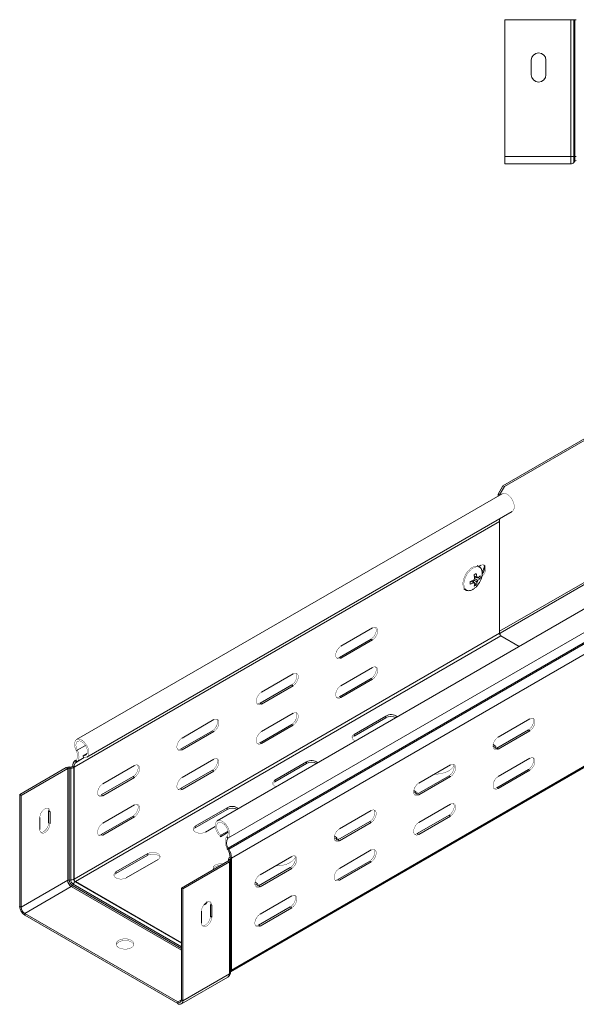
# Model space of a CAD drawing. Header units: millimetres. Extents: x 335 to 1721, y -946 to 550.
# Tile 1 of 12: x 335 to 583, y -701 to -263. Entities that reach past the tile are written whole.
import ezdxf

# ---------------------------------------------------------------- set-up
doc = ezdxf.new("R2010")
doc.units = ezdxf.units.MM
doc.linetypes.add('K5LT32768', pattern=[0])
doc.linetypes.add('K5LT32769', pattern=[0])

msp = doc.modelspace()

# ---------------------------------------------------------------- linework, layer by layer
at = {"color": 7, "linetype": 'K5LT32768', "lineweight": 15}
for p, q in [((580.71, -263.16), (551.38, -263.16)), ((551.38, -324.1), (551.38, -263.16)), ((582.04, -263.16), (580.71, -263.16)), ((580.71, -324.1), (580.71, -263.16)), ((582.04, -324.1), (582.04, -263.16)), ((582.51, -263.16), (582.04, -263.16)), ((582.51, -324.1), (582.51, -263.16)), ((583.18, -263.16), (582.51, -263.16)), ((563.13, -287.68), (563.13, -281.18)), ((569.63, -281.18), (569.63, -287.68)), ((580.71, -324.1), (551.38, -324.1)), ((551.38, -327.3), (551.38, -324.1)), ((582.04, -324.1), (580.71, -324.1)), ((580.71, -327.3), (580.71, -324.1)), ((582.04, -326.72), (582.04, -324.1)), ((582.51, -324.1), (582.04, -324.1)), ((582.51, -326.2), (582.51, -324.1)), ((583.18, -324.1), (582.51, -324.1)), ((580.71, -327.3), (551.38, -327.3)), ((582.51, -326.2), (582.04, -326.72)), ((550.48, -470.61), (607.39, -437.76)), ((551.12, -470.98), (608.02, -438.13)), ((548.36, -474.28), (550.48, -470.61)), ((551.12, -470.98), (549, -474.65)), ((550.48, -470.61), (551.12, -470.98)), ((550.07, -474.13), (360.57, -583.53)), ((549, -474.65), (548.36, -474.28)), ((548.36, -475.12), (548.36, -474.28)), ((549, -474.75), (549, -474.65)), ((365.12, -591.41), (554.62, -482.01)), ((359.46, -595.9), (548.97, -486.5)), ((548.97, -486.5), (548.97, -536.26)), ((608.02, -501.25), (548.97, -535.34)), ((539.87, -506.57), (539.07, -506.11)), ((540.66, -506), (539.78, -506.51)), ((605.08, -503.95), (549.26, -536.17)), ((612.76, -510.32), (423.25, -619.72)), ((540.3, -511.8), (537.83, -511.32)), ((539.34, -511.52), (539.17, -511.43)), ((533.07, -516.5), (533.87, -516.96)), ((533.87, -516.96), (533.94, -517)), ((538.62, -514.71), (536.96, -512.81)), ((428, -627.46), (617.51, -518.06)), ((428.13, -631.87), (617.63, -522.47)), ((428.37, -632.3), (617.88, -522.91)), ((492.4, -533.86), (478.26, -542.03)), ((359.46, -645.66), (548.97, -536.26)), ((360.1, -646.76), (549.61, -537.36)), ((477.62, -546.97), (491.76, -538.8)), ((491.76, -538.8), (492.4, -539.17)), ((549.26, -536.17), (549.26, -537.05)), ((549.61, -537.36), (557.76, -542.07)), ((478.26, -547.34), (492.4, -539.17)), ((477.62, -546.97), (478.26, -547.34)), ((492.4, -551.42), (478.26, -559.58)), ((457.04, -554.27), (442.9, -562.44)), ((477.62, -564.52), (491.76, -556.36)), ((491.76, -556.36), (492.4, -556.73)), ((442.27, -567.38), (456.41, -559.21)), ((442.9, -567.75), (457.04, -559.58)), ((456.41, -559.21), (457.04, -559.58)), ((478.26, -564.89), (492.4, -556.73)), ((477.62, -564.52), (478.26, -564.89)), ((442.27, -567.38), (442.9, -567.75)), ((457.04, -571.83), (442.9, -579.99)), ((498.3, -573.06), (484.16, -581.23)), ((498.3, -573.8), (484.16, -581.96)), ((498.3, -573.8), (498.3, -573.06)), ((421.69, -574.68), (407.55, -582.85)), ((442.27, -584.93), (456.41, -576.77)), ((442.9, -585.3), (457.04, -577.14)), ((456.41, -576.77), (457.04, -577.14)), ((548.33, -582.48), (562.47, -574.32)), ((406.91, -587.79), (421.05, -579.62)), ((407.55, -588.16), (421.69, -579.99)), ((421.05, -579.62), (421.69, -579.99)), ((484.16, -581.96), (484.16, -581.23)), ((561.84, -579.26), (547.7, -587.42)), ((562.47, -579.62), (548.33, -587.79)), ((562.47, -579.62), (561.84, -579.26)), ((442.27, -584.93), (442.9, -585.3)), ((547.09, -587.06), (546.03, -586.45)), ((547.09, -586.33), (546.11, -585.76)), ((547.09, -587.06), (547.09, -586.33)), ((547.62, -587.46), (547.09, -587.06)), ((360.36, -588.41), (360.85, -588.23)), ((363.51, -590.74), (365.33, -589.68)), ((363.67, -591.54), (363.51, -590.74)), ((406.91, -587.79), (407.55, -588.16)), ((548.33, -587.79), (547.7, -587.42)), ((357.26, -596.27), (357.31, -595.75)), ((358.01, -595.77), (357.31, -595.75)), ((357.96, -596.29), (358.01, -595.77)), ((358.83, -595.53), (358.68, -595.62)), ((359.32, -595.98), (358.68, -595.62)), ((359.46, -595.9), (358.83, -595.53)), ((359.46, -595.9), (359.32, -595.98)), ((359.46, -595.9), (359.46, -645.66)), ((360.24, -592.68), (359.99, -592.83)), ((359.99, -592.83), (360.46, -593.6)), ((360.24, -592.68), (360.7, -593.45)), ((360.7, -593.45), (360.46, -593.6)), ((386.33, -595.09), (372.19, -603.26)), ((421.69, -592.24), (407.55, -600.4)), ((429.17, -686.94), (589.24, -594.53)), ((462.95, -593.47), (448.81, -601.64)), ((462.95, -594.21), (448.81, -602.37)), ((462.95, -594.21), (462.95, -593.47)), ((512.98, -602.89), (527.12, -594.73)), ((548.33, -600.04), (562.47, -591.87)), ((355.95, -596.05), (335.21, -608.02)), ((356.59, -596.42), (335.85, -608.39)), ((356.59, -596.42), (355.95, -596.05)), ((356.59, -596.42), (356.59, -646.18)), ((357.26, -596.27), (357.26, -646.03)), ((357.96, -596.29), (357.26, -596.27)), ((357.96, -596.29), (357.96, -646.05)), ((359.32, -595.98), (359.32, -645.74)), ((371.56, -608.2), (385.7, -600.03)), ((385.7, -600.03), (386.33, -600.4)), ((406.91, -605.34), (421.05, -597.18)), ((407.55, -605.71), (421.69, -597.55)), ((421.05, -597.18), (421.69, -597.55)), ((526.48, -599.67), (512.34, -607.83)), ((527.12, -600.03), (512.98, -608.2)), ((527.12, -600.03), (526.48, -599.67)), ((561.84, -596.81), (547.7, -604.98)), ((562.47, -597.18), (548.33, -605.34)), ((562.47, -597.18), (561.84, -596.81)), ((372.19, -608.57), (386.33, -600.4)), ((448.81, -602.37), (448.81, -601.64)), ((335.21, -608.02), (335.21, -657.78)), ((335.85, -608.39), (335.21, -608.02)), ((335.85, -608.39), (335.85, -658.15)), ((371.56, -608.2), (372.19, -608.57)), ((406.91, -605.34), (407.55, -605.71)), ((511.74, -607.47), (510.68, -606.86)), ((511.74, -606.74), (510.75, -606.17)), ((511.74, -607.47), (511.74, -606.74)), ((512.27, -607.87), (511.74, -607.47)), ((512.98, -608.2), (512.34, -607.83)), ((548.33, -605.34), (547.7, -604.98)), ((386.33, -612.65), (372.19, -620.81)), ((512.98, -620.45), (527.12, -612.28)), ((348.11, -615.28), (348.75, -615.65)), ((348.11, -620.59), (348.11, -615.28)), ((348.75, -620.96), (348.75, -615.65)), ((371.56, -625.75), (385.7, -617.59)), ((385.7, -617.59), (386.33, -617.96)), ((427.59, -613.88), (413.45, -622.05)), ((427.59, -614.62), (413.45, -622.78)), ((427.59, -614.62), (427.59, -613.88)), ((477.62, -623.3), (491.76, -615.14)), ((526.48, -617.22), (512.34, -625.39)), ((527.12, -617.59), (512.98, -625.75)), ((527.12, -617.59), (526.48, -617.22)), ((344.16, -618.3), (344.16, -623.61)), ((348.11, -620.59), (348.75, -620.96)), ((372.19, -626.12), (386.33, -617.96)), ((413.45, -622.78), (413.45, -622.05)), ((418.05, -624.7), (422.33, -622.23)), ((491.13, -620.08), (476.99, -628.24)), ((491.76, -620.44), (477.62, -628.61)), ((491.76, -620.44), (491.13, -620.08)), ((371.56, -625.75), (372.19, -626.12)), ((424.69, -626.77), (428.09, -624.8)), ((424.69, -626.77), (424.86, -626.15)), ((424.86, -626.15), (428.02, -624.33)), ((476.38, -627.15), (475.4, -626.58)), ((512.98, -625.75), (512.34, -625.39)), ((428, -627.46), (427.51, -626.71)), ((476.38, -627.88), (475.32, -627.27)), ((476.38, -627.88), (476.38, -627.15)), ((476.91, -628.28), (476.38, -627.88)), ((477.62, -628.61), (476.99, -628.24)), ((392.24, -634.29), (378.1, -642.46)), ((392.24, -635.03), (378.1, -643.19)), ((392.24, -635.03), (392.24, -634.29)), ((428.13, -631.87), (427.67, -632.11)), ((427.91, -632.54), (427.67, -632.11)), ((428.37, -632.3), (427.91, -632.54)), ((428.37, -632.3), (428.13, -631.87)), ((477.62, -640.86), (491.76, -632.69)), ((382.69, -645.11), (396.83, -636.94)), ((428, -637.65), (407.26, -649.62)), ((428.64, -638.01), (407.9, -649.99)), ((428, -637.65), (428.64, -638.01)), ((428.23, -636.8), (428.23, -637.43)), ((428.23, -636.85), (429.13, -636.83)), ((428.23, -636.85), (428.27, -637.26)), ((428.27, -637.26), (429.16, -637.23)), ((428.64, -687.77), (428.64, -638.01)), ((428.9, -635.99), (428.76, -636.07)), ((428.76, -636.07), (429.39, -636.44)), ((428.9, -635.99), (429.54, -636.35)), ((429.13, -636.83), (429.16, -637.23)), ((429.17, -687.04), (429.17, -637.28)), ((429.54, -636.35), (429.39, -636.44)), ((429.39, -686.2), (429.39, -636.44)), ((429.54, -686.11), (429.54, -636.35)), ((442.27, -643.71), (456.41, -635.55)), ((491.13, -637.63), (476.99, -645.8)), ((491.76, -638), (477.62, -646.16)), ((491.76, -638), (491.13, -637.63)), ((378.1, -643.19), (378.1, -642.46)), ((455.77, -640.49), (441.63, -648.65)), ((456.41, -640.86), (442.27, -649.02)), ((456.41, -640.86), (455.77, -640.49)), ((356.59, -646.18), (335.85, -658.15)), ((357.96, -646.05), (357.26, -646.03)), ((359.02, -647.87), (358.68, -648.48)), ((359.46, -645.66), (359.32, -645.74)), ((360.1, -646.76), (359.96, -646.85)), ((360.1, -646.76), (407.26, -673.99)), ((441.03, -648.29), (439.97, -647.68)), ((441.03, -647.56), (440.04, -646.99)), ((441.03, -648.29), (441.03, -647.56)), ((441.56, -648.69), (441.03, -648.29)), ((477.62, -646.16), (476.99, -645.8)), ((358.21, -649), (337.47, -660.97)), ((407.26, -699.38), (407.26, -649.62)), ((407.26, -649.62), (407.9, -649.99)), ((407.9, -699.75), (407.9, -649.99)), ((442.27, -649.02), (441.63, -648.65)), ((420.81, -657.24), (420.17, -656.88)), ((420.17, -656.88), (420.17, -662.18)), ((420.81, -657.24), (420.81, -662.55)), ((442.27, -661.27), (456.41, -653.1)), ((335.85, -658.15), (335.21, -657.78)), ((337.47, -660.97), (405.64, -700.32)), ((337.47, -660.97), (337.47, -661.7)), ((416.21, -665.2), (416.21, -659.9)), ((455.77, -658.04), (441.63, -666.21)), ((456.41, -658.41), (442.27, -666.57)), ((456.41, -658.41), (455.77, -658.04)), ((337.47, -661.7), (405.64, -701.05)), ((420.81, -662.55), (420.17, -662.18)), ((442.27, -666.57), (441.63, -666.21)), ((428.64, -687.77), (407.9, -699.75)), ((429.54, -686.11), (429.39, -686.2)), ((407.24, -701.21), (427.98, -689.24)), ((405.64, -700.32), (405.64, -701.05)), ((407.26, -699.38), (407.9, -699.75))]:
    msp.add_line(p, q, dxfattribs=at)
at = {"color": 8, "linetype": 'K5LT32769', "lineweight": 15, "true_color": 0x808080}
for p, q in [((429.54, -636.35), (588.19, -544.77)), ((360.85, -588.23), (364.49, -586.13)), ((360.46, -593.6), (363.93, -591.6)), ((360.7, -593.45), (363.91, -591.59)), ((429.54, -686.11), (588.72, -594.22)), ((428.23, -637.42), (428.23, -636.85)), ((428.27, -637.3), (428.27, -637.26)), ((358.68, -648.48), (407.26, -676.53)), ((359.02, -647.87), (407.26, -675.72)), ((359.96, -646.85), (407.26, -674.16)), ((358.21, -649), (407.26, -677.31)), ((407.26, -699.38), (405.64, -700.32))]:
    msp.add_line(p, q, dxfattribs=at)
at = {"color": 7, "linetype": 'K5LT32768', "const_width": 0.15}
for points in [[(554.62, -482.01), (554.73, -481.95), (555.24, -481.37), (555.52, -480.52), (555.54, -479.47), (555.3, -478.31), (554.82, -477.14), (554.15, -476.03), (553.32, -475.1), (552.42, -474.4), (551.51, -474), (550.67, -473.93), (550.07, -474.13)], [(540.66, -511.31), (541.45, -510.69), (542.14, -509.83), (542.65, -508.83), (542.92, -507.81), (542.92, -506.89), (542.65, -506.18), (542.14, -505.77), (541.45, -505.71), (540.66, -506)], [(491.76, -538.8), (492.55, -538.19), (493.24, -537.33), (493.75, -536.33), (494.03, -535.3), (494.03, -534.38), (493.75, -533.67), (493.68, -533.57)], [(492.4, -539.17), (493.19, -538.56), (493.88, -537.7), (494.39, -536.7), (494.66, -535.67), (494.66, -534.75), (494.39, -534.04), (493.88, -533.63), (493.19, -533.57), (492.4, -533.86)], [(478.26, -542.03), (477.47, -542.64), (476.78, -543.5), (476.27, -544.5), (475.99, -545.53), (475.99, -546.45), (476.27, -547.16), (476.78, -547.57), (477.47, -547.63), (478.26, -547.34)], [(476.35, -547.26), (476.84, -547.26), (477.62, -546.97)], [(491.76, -556.36), (492.55, -555.75), (493.24, -554.89), (493.75, -553.88), (494.03, -552.86), (494.03, -551.94), (493.75, -551.23), (493.68, -551.13)], [(492.4, -556.73), (493.19, -556.11), (493.88, -555.25), (494.39, -554.25), (494.66, -553.23), (494.66, -552.31), (494.39, -551.6), (493.88, -551.19), (493.19, -551.13), (492.4, -551.42)], [(456.41, -559.21), (457.19, -558.6), (457.89, -557.74), (458.4, -556.74), (458.67, -555.71), (458.67, -554.79), (458.4, -554.08), (458.32, -553.98)], [(457.04, -559.58), (457.83, -558.97), (458.52, -558.11), (459.04, -557.11), (459.31, -556.08), (459.31, -555.16), (459.04, -554.45), (458.52, -554.04), (457.83, -553.98), (457.04, -554.27)], [(478.26, -559.58), (477.47, -560.2), (476.78, -561.06), (476.27, -562.06), (475.99, -563.08), (475.99, -564), (476.27, -564.71), (476.78, -565.12), (477.47, -565.18), (478.26, -564.89)], [(442.9, -562.44), (442.12, -563.05), (441.43, -563.91), (440.91, -564.91), (440.64, -565.94), (440.64, -566.86), (440.91, -567.57), (441.43, -567.98), (442.12, -568.04), (442.9, -567.75)], [(476.35, -564.81), (476.84, -564.82), (477.62, -564.52)], [(440.99, -567.67), (441.48, -567.67), (442.27, -567.38)], [(456.41, -576.77), (457.19, -576.16), (457.89, -575.3), (458.4, -574.29), (458.67, -573.27), (458.67, -572.35), (458.4, -571.64), (458.32, -571.54)], [(457.04, -577.14), (457.83, -576.52), (458.52, -575.66), (459.04, -574.66), (459.31, -573.64), (459.31, -572.72), (459.04, -572.01), (458.52, -571.6), (457.83, -571.54), (457.04, -571.83)], [(563.75, -574.03), (563.83, -574.13), (564.1, -574.84), (564.1, -575.76), (563.83, -576.78), (563.32, -577.78), (562.62, -578.64), (561.84, -579.26)], [(562.47, -574.32), (563.26, -574.02), (563.95, -574.09), (564.46, -574.49), (564.74, -575.2), (564.74, -576.13), (564.46, -577.15), (563.95, -578.15), (563.26, -579.01), (562.47, -579.62)], [(421.05, -579.62), (421.84, -579.01), (422.53, -578.15), (423.04, -577.15), (423.32, -576.13), (423.32, -575.2), (423.04, -574.49), (422.96, -574.39)], [(421.69, -579.99), (422.48, -579.38), (423.17, -578.52), (423.68, -577.52), (423.95, -576.49), (423.95, -575.57), (423.68, -574.86), (423.17, -574.45), (422.48, -574.39), (421.69, -574.68)], [(407.55, -582.85), (406.76, -583.46), (406.07, -584.32), (405.56, -585.32), (405.28, -586.35), (405.28, -587.27), (405.56, -587.98), (406.07, -588.39), (406.76, -588.45), (407.55, -588.16)], [(442.9, -579.99), (442.12, -580.61), (441.43, -581.47), (440.91, -582.47), (440.64, -583.49), (440.64, -584.41), (440.91, -585.12), (441.43, -585.53), (442.12, -585.6), (442.9, -585.3)], [(484.16, -581.23), (483.51, -581.76), (483.22, -582.39), (483.32, -583.04), (483.8, -583.63), (484.6, -584.09), (484.82, -584.17)], [(484.16, -581.96), (483.51, -582.49), (483.27, -582.92)], [(548.33, -587.79), (547.55, -588.08), (546.86, -588.02), (546.34, -587.61), (546.07, -586.9), (546.07, -585.98), (546.34, -584.96), (546.86, -583.95), (547.55, -583.09), (548.33, -582.48)], [(363.67, -591.54), (364.52, -591.61), (365.22, -591.34), (365.74, -590.76), (366.01, -589.92), (366.03, -588.87), (365.8, -587.71), (365.32, -586.53), (364.64, -585.43), (363.82, -584.49), (362.91, -583.8), (362, -583.4), (361.16, -583.33), (360.46, -583.6), (359.94, -584.18), (359.67, -585.03), (359.65, -586.08), (359.89, -587.24), (360.36, -588.41)], [(363.51, -590.74), (364.26, -590.78), (364.87, -590.48), (365.27, -589.88), (365.42, -589.03), (365.31, -588.02), (364.94, -586.95), (364.36, -585.94), (363.62, -585.08), (362.81, -584.47), (361.99, -584.17), (361.27, -584.2), (360.7, -584.57), (360.35, -585.24), (360.26, -586.13), (360.44, -587.16), (360.85, -588.23)], [(440.99, -585.22), (441.48, -585.23), (442.27, -584.93)], [(547.97, -587.26), (547.74, -586.86), (547.09, -586.33)], [(360.36, -588.41), (360.65, -589.07), (360.86, -589.73), (360.99, -590.38), (361.01, -590.98), (360.95, -591.54), (360.8, -592.01), (360.56, -592.4), (360.24, -592.68)], [(360.85, -588.23), (361.21, -589.03), (361.47, -589.84), (361.61, -590.63), (361.65, -591.38), (361.57, -592.05), (361.38, -592.63), (361.09, -593.1), (360.7, -593.45)], [(405.64, -588.08), (406.12, -588.08), (406.91, -587.79)], [(547.7, -587.42), (546.91, -587.71), (546.42, -587.71)], [(563.75, -591.58), (563.83, -591.68), (564.1, -592.39), (564.1, -593.31), (563.83, -594.34), (563.32, -595.34), (562.62, -596.2), (561.84, -596.81)], [(562.47, -591.87), (563.26, -591.58), (563.95, -591.64), (564.46, -592.05), (564.74, -592.76), (564.74, -593.68), (564.46, -594.7), (563.95, -595.71), (563.26, -596.57), (562.47, -597.18)], [(385.7, -600.03), (386.48, -599.42), (387.17, -598.56), (387.69, -597.56), (387.96, -596.54), (387.96, -595.61), (387.69, -594.91), (387.61, -594.8)], [(386.33, -600.4), (387.12, -599.79), (387.81, -598.93), (388.32, -597.93), (388.6, -596.9), (388.6, -595.98), (388.32, -595.27), (387.81, -594.86), (387.12, -594.8), (386.33, -595.09)], [(421.05, -597.18), (421.84, -596.57), (422.53, -595.71), (423.04, -594.7), (423.32, -593.68), (423.32, -592.76), (423.04, -592.05), (422.96, -591.95)], [(421.69, -597.55), (422.48, -596.93), (423.17, -596.07), (423.68, -595.07), (423.95, -594.05), (423.95, -593.13), (423.68, -592.42), (423.17, -592.01), (422.48, -591.95), (421.69, -592.24)], [(519.77, -598.97), (521.19, -598.93), (522.96, -598.69), (524.61, -598.25), (526.08, -597.63), (527.3, -596.85), (528.23, -595.95), (528.73, -595.15)], [(528.39, -594.44), (528.47, -594.54), (528.75, -595.25), (528.75, -596.17), (528.47, -597.19), (527.96, -598.19), (527.27, -599.05), (526.48, -599.67)], [(527.12, -594.73), (527.91, -594.43), (528.6, -594.5), (529.11, -594.91), (529.38, -595.61), (529.38, -596.54), (529.11, -597.56), (528.6, -598.56), (527.91, -599.42), (527.12, -600.03)], [(407.55, -600.4), (406.76, -601.02), (406.07, -601.88), (405.56, -602.88), (405.28, -603.9), (405.28, -604.83), (405.56, -605.53), (406.07, -605.94), (406.76, -606.01), (407.55, -605.71)], [(548.33, -605.34), (547.55, -605.64), (546.86, -605.58), (546.34, -605.17), (546.07, -604.46), (546.07, -603.54), (546.34, -602.51), (546.86, -601.51), (547.55, -600.65), (548.33, -600.04)], [(372.19, -603.26), (371.41, -603.87), (370.71, -604.73), (370.2, -605.73), (369.93, -606.76), (369.93, -607.68), (370.2, -608.39), (370.71, -608.8), (371.41, -608.86), (372.19, -608.57)], [(448.81, -601.64), (448.16, -602.17), (447.87, -602.8), (447.97, -603.45), (448.44, -604.04), (449.24, -604.5), (449.47, -604.58)], [(448.81, -602.37), (448.16, -602.9), (447.92, -603.33)], [(512.98, -608.2), (512.19, -608.49), (511.5, -608.43), (510.99, -608.02), (510.71, -607.31), (510.71, -606.39), (510.99, -605.37), (511.5, -604.36), (512.19, -603.51), (512.98, -602.89)], [(370.28, -608.49), (370.77, -608.49), (371.56, -608.2)], [(405.64, -605.63), (406.12, -605.64), (406.91, -605.34)], [(512.34, -607.83), (511.55, -608.13), (511.07, -608.12)], [(512.62, -607.67), (512.39, -607.27), (511.74, -606.74)], [(547.7, -604.98), (546.91, -605.27), (546.42, -605.27)], [(385.7, -617.59), (386.48, -616.98), (387.17, -616.12), (387.69, -615.11), (387.96, -614.09), (387.96, -613.17), (387.69, -612.46), (387.61, -612.36)], [(386.33, -617.96), (387.12, -617.34), (387.81, -616.48), (388.32, -615.48), (388.6, -614.46), (388.6, -613.54), (388.32, -612.83), (387.81, -612.42), (387.12, -612.36), (386.33, -612.65)], [(528.39, -611.99), (528.47, -612.09), (528.75, -612.8), (528.75, -613.72), (528.47, -614.75), (527.96, -615.75), (527.27, -616.61), (526.48, -617.22)], [(527.12, -612.28), (527.91, -611.99), (528.6, -612.05), (529.11, -612.46), (529.38, -613.17), (529.38, -614.09), (529.11, -615.11), (528.6, -616.12), (527.91, -616.98), (527.12, -617.59)], [(348.75, -615.65), (348.61, -614.82), (348.21, -614.25), (347.6, -614.01), (346.85, -614.13), (346.05, -614.59), (345.3, -615.34), (344.69, -616.28), (344.29, -617.31), (344.16, -618.3)], [(348.11, -615.28), (347.98, -614.45), (347.73, -614.03)], [(493.04, -614.85), (493.12, -614.95), (493.39, -615.66), (493.39, -616.58), (493.12, -617.6), (492.6, -618.6), (491.91, -619.46), (491.13, -620.08)], [(491.76, -615.14), (492.55, -614.84), (493.24, -614.91), (493.75, -615.32), (494.03, -616.02), (494.03, -616.95), (493.75, -617.97), (493.24, -618.97), (492.55, -619.83), (491.76, -620.44)], [(344.16, -623.61), (344.29, -624.44), (344.69, -625), (345.3, -625.24), (346.05, -625.13), (346.85, -624.66), (347.6, -623.92), (348.21, -622.97), (348.61, -621.94), (348.75, -620.96)], [(344.54, -624.86), (344.67, -624.88), (345.42, -624.76), (346.22, -624.3), (346.97, -623.55), (347.58, -622.6), (347.98, -621.58), (348.11, -620.59)], [(372.19, -620.81), (371.41, -621.43), (370.71, -622.29), (370.2, -623.29), (369.93, -624.31), (369.93, -625.24), (370.2, -625.94), (370.71, -626.35), (371.41, -626.42), (372.19, -626.12)], [(413.45, -622.05), (412.8, -622.58), (412.51, -623.21), (412.61, -623.86), (413.09, -624.45), (413.89, -624.91), (414.91, -625.18), (416.03, -625.24), (417.12, -625.07), (418.05, -624.7)], [(428, -627.46), (428.48, -626.83), (428.72, -625.95), (428.7, -624.88), (428.42, -623.71), (427.91, -622.54), (427.2, -621.46), (426.36, -620.55), (425.45, -619.9), (424.55, -619.55), (423.73, -619.54), (423.05, -619.86), (422.57, -620.49), (422.33, -621.37), (422.35, -622.44), (422.63, -623.61), (423.14, -624.78), (423.85, -625.86), (424.69, -626.77)], [(427.51, -626.71), (427.93, -626.13), (428.1, -625.29), (428.01, -624.29), (427.67, -623.23), (427.1, -622.21), (426.37, -621.33), (425.56, -620.7), (424.74, -620.37), (424.01, -620.37), (423.42, -620.71), (423.06, -621.36), (422.95, -622.24), (423.1, -623.26), (423.5, -624.33), (424.1, -625.33), (424.86, -626.15)], [(512.98, -625.75), (512.19, -626.05), (511.5, -625.99), (510.99, -625.58), (510.71, -624.87), (510.71, -623.95), (510.99, -622.92), (511.5, -621.92), (512.19, -621.06), (512.98, -620.45)], [(370.28, -626.04), (370.77, -626.05), (371.56, -625.75)], [(413.45, -622.78), (412.8, -623.31), (412.56, -623.74)], [(477.62, -628.61), (476.84, -628.9), (476.14, -628.84), (475.63, -628.43), (475.36, -627.72), (475.36, -626.8), (475.63, -625.78), (476.14, -624.78), (476.84, -623.92), (477.62, -623.3)], [(512.34, -625.39), (511.55, -625.68), (511.07, -625.68)], [(427.67, -632.11), (427.28, -631.31), (426.98, -630.5), (426.79, -629.7), (426.72, -628.94), (426.75, -628.23), (426.9, -627.61), (427.16, -627.1), (427.51, -626.71)], [(476.99, -628.24), (476.2, -628.54), (475.71, -628.53)], [(477.26, -628.08), (477.03, -627.68), (476.38, -627.15)], [(396.83, -636.94), (397.48, -636.41), (397.77, -635.78), (397.68, -635.13), (397.2, -634.54), (396.4, -634.08), (395.38, -633.81), (394.25, -633.75), (393.16, -633.92), (392.24, -634.29)], [(397.72, -635.99), (397.68, -635.87), (397.2, -635.28), (396.4, -634.82), (395.38, -634.54), (394.25, -634.48), (393.16, -634.65), (392.24, -635.03)], [(457.68, -635.26), (457.76, -635.36), (458.04, -636.07), (458.04, -636.99), (457.76, -638.01), (457.25, -639.01), (456.56, -639.87), (455.77, -640.49)], [(456.41, -635.55), (457.19, -635.25), (457.89, -635.32), (458.4, -635.73), (458.67, -636.43), (458.67, -637.36), (458.4, -638.38), (457.89, -639.38), (457.19, -640.24), (456.41, -640.86)], [(493.04, -632.4), (493.12, -632.5), (493.39, -633.21), (493.39, -634.13), (493.12, -635.16), (492.6, -636.16), (491.91, -637.02), (491.13, -637.63)], [(491.76, -632.69), (492.55, -632.4), (493.24, -632.46), (493.75, -632.87), (494.03, -633.58), (494.03, -634.5), (493.75, -635.52), (493.24, -636.53), (492.55, -637.39), (491.76, -638)], [(425.72, -638.96), (424.87, -638.85), (423.75, -638.91), (422.72, -639.18), (421.93, -639.64), (421.45, -640.24), (421.35, -640.88), (421.54, -641.38)], [(424.66, -639.58), (423.75, -639.64), (422.72, -639.92), (421.93, -640.38), (421.45, -640.97), (421.4, -641.09)], [(449.06, -639.79), (450.47, -639.75), (452.25, -639.51), (453.9, -639.08), (455.37, -638.45), (456.59, -637.67), (457.52, -636.77), (458.02, -635.97)], [(378.1, -642.46), (377.45, -642.99), (377.16, -643.62), (377.26, -644.27), (377.73, -644.86), (378.53, -645.32), (379.55, -645.59), (380.68, -645.65), (381.77, -645.48), (382.69, -645.11)], [(378.1, -643.19), (377.45, -643.72), (377.21, -644.15)], [(442.27, -649.02), (441.48, -649.31), (440.79, -649.25), (440.28, -648.84), (440, -648.13), (440, -647.21), (440.28, -646.19), (440.79, -645.19), (441.48, -644.33), (442.27, -643.71)], [(477.62, -646.16), (476.84, -646.46), (476.14, -646.4), (475.63, -645.99), (475.36, -645.28), (475.36, -644.36), (475.63, -643.33), (476.14, -642.33), (476.84, -641.47), (477.62, -640.86)], [(441.91, -648.49), (441.68, -648.09), (441.03, -647.56)], [(476.99, -645.8), (476.2, -646.09), (475.71, -646.09)], [(441.63, -648.65), (440.84, -648.95), (440.35, -648.94)], [(457.68, -652.81), (457.76, -652.91), (458.04, -653.62), (458.04, -654.54), (457.76, -655.57), (457.25, -656.57), (456.56, -657.43), (455.77, -658.04)], [(456.41, -653.1), (457.19, -652.81), (457.89, -652.87), (458.4, -653.28), (458.67, -653.99), (458.67, -654.91), (458.4, -655.93), (457.89, -656.94), (457.19, -657.8), (456.41, -658.41)], [(416.21, -659.9), (416.35, -658.91), (416.75, -657.88), (417.36, -656.94), (418.11, -656.19), (418.91, -655.73), (419.66, -655.61), (420.27, -655.85), (420.67, -656.42), (420.81, -657.24)], [(419.78, -655.63), (420.03, -656.05), (420.17, -656.88)], [(442.27, -666.57), (441.48, -666.87), (440.79, -666.81), (440.28, -666.4), (440, -665.69), (440, -664.77), (440.28, -663.74), (440.79, -662.74), (441.48, -661.88), (442.27, -661.27)], [(420.81, -662.55), (420.67, -663.54), (420.27, -664.57), (419.66, -665.51), (418.91, -666.26), (418.11, -666.72), (417.36, -666.84), (416.75, -666.6), (416.35, -666.03), (416.21, -665.2)], [(420.17, -662.18), (420.03, -663.17), (419.63, -664.2), (419.02, -665.15), (418.27, -665.89), (417.47, -666.35), (416.72, -666.47), (416.6, -666.45)], [(441.63, -666.21), (440.84, -666.5), (440.35, -666.5)], [(384.99, -676.15), (385.7, -675.6), (386.09, -674.95), (386.14, -674.26), (385.83, -673.6), (385.19, -673.01), (384.29, -672.57), (383.2, -672.29), (382.01, -672.21), (380.84, -672.34), (379.79, -672.66), (378.94, -673.15), (378.39, -673.76), (378.17, -674.43), (378.3, -675.12), (378.78, -675.75), (379.55, -676.27), (380.56, -676.64), (381.71, -676.81), (382.91, -676.79), (384.03, -676.56), (384.99, -676.15)], [(386.11, -674.89), (385.83, -674.33), (385.19, -673.75), (384.29, -673.3), (383.2, -673.02), (382.01, -672.95), (380.84, -673.08), (379.79, -673.4), (378.94, -673.88), (378.39, -674.49), (378.21, -674.89)]]:
    msp.add_lwpolyline(points, dxfattribs=at)
at = {"color": 8, "linetype": 'K5LT32769', "true_color": 0x808080, "const_width": 0.15}
for points in [[(539.81, -506.53), (539.14, -506.31), (538.18, -506.35), (537.14, -506.72), (536.08, -507.41), (535.06, -508.37), (534.17, -509.55), (533.44, -510.86), (532.93, -512.24), (532.66, -513.58), (532.66, -514.81), (532.93, -515.84), (533.44, -516.62), (533.87, -516.96)], [(541.26, -509.59), (541.13, -508.49), (540.76, -507.61), (540.16, -507), (539.37, -506.7), (538.44, -506.73), (537.44, -507.09), (536.42, -507.75), (535.44, -508.68), (534.58, -509.81), (533.88, -511.08), (533.39, -512.4), (533.13, -513.69), (533.13, -514.87), (533.39, -515.87), (533.88, -516.62), (534.58, -517.07), (535.44, -517.21), (536.42, -517.01), (537.44, -516.5), (538.44, -515.7), (539.21, -514.86)]]:
    msp.add_lwpolyline(points, dxfattribs=at)
at = {"color": 7, "linetype": 'K5LT32768', "lineweight": 15}
for centre, radius, start, end in [((566.38, -281.18), 3.25, 0, 180), ((566.38, -287.68), 3.25, 180, 0), ((580.71, -325.5), 1.8, 270, 317.6859), ((583.18, -326.8), 0.9, 90, 137.6859), ((552.52, -486.43), 3.55, 158.5525, 181.1233), ((536.62, -505.37), 5.73, 323.3811, 349.8671), ((538.82, -507.27), 3.48, 317.7946, 26.6496), ((532.4, -501.05), 12.61, 286.2326, 293.6041), ((539.87, -513.49), 2.58, 140.0883, 159.9129), ((527.76, -492.01), 20.73, 298.3945, 301.6001), ((525.36, -513.25), 12.61, 6.3939, 13.7648), ((526.36, -512.67), 12.61, 6.3939, 13.7648), ((538.89, -511.79), 0.53, 31.0957, 88.89), ((536.92, -511.79), 2.58, 320.0883, 339.9129), ((532.4, -509.17), 8.88, 320.1525, 357.326), ((535.44, -506.31), 6.51, 306.8737, 318.3361), ((535.44, -507.47), 6.51, 306.8737, 318.3361), ((533.37, -511.22), 6.95, 355.2163, 4.7837), ((515.19, -513.74), 20.75, 358.3987, 1.6013), ((532.4, -502.21), 12.61, 286.2326, 293.6041), ((537.91, -513.5), 0.53, 211.0957, 268.89), ((531.43, -513.25), 6.51, 341.663, 353.1228), ((534.65, -509), 6.95, 295.2153, 304.7793), ((532.43, -512.67), 6.51, 341.663, 353.1228), ((550.35, -536.2), 1.38, 182.6049, 237.3951), ((500.58, -576.98), 4.53, 51.2997, 120.1513), ((500.6, -578.17), 4.94, 62.9819, 117.7557), ((357.18, -598.38), 2.63, 87.2891, 117.8988), ((358.07, -594.45), 1.32, 267.291, 297.8973), ((361.89, -595.25), 3.07, 128.0097, 185.2565), ((362.06, -595.66), 2.61, 128.0097, 185.2565), ((465.22, -597.39), 4.53, 51.2997, 120.1513), ((465.25, -598.58), 4.94, 62.9819, 117.7557), ((357.2, -597.58), 1.32, 87.291, 117.8973), ((358.09, -593.66), 2.63, 267.2883, 297.8996), ((429.87, -617.8), 4.53, 51.3, 120.1511), ((429.89, -618.99), 4.94, 62.9807, 117.7566), ((431.05, -629.58), 3.72, 145.2363, 218.0458), ((421.61, -636.22), 7.3, 1.8773, 30.283), ((420.96, -636.63), 8.59, 1.8773, 30.2829), ((427.83, -637.25), 0.439, 293.6973, 358.6251), ((429.11, -636.87), 0.878, 113.6926, 178.6324), ((428.29, -637.21), 0.879, 293.6957, 358.6293), ((429.57, -636.84), 0.439, 113.6973, 178.6251), ((357.2, -647.34), 1.32, 87.291, 117.8973), ((360.12, -646.02), 3.53, 182.6054, 237.3948), ((360.34, -645.89), 3.08, 182.6051, 237.3949), ((358.09, -643.42), 2.63, 267.2883, 297.8996), ((360.25, -645.94), 2.29, 182.6051, 237.395), ((357.51, -647.88), 1.32, 302.0966, 332.7098), ((361.36, -649.08), 2.63, 122.0946, 152.713), ((360.7, -645.68), 1.38, 182.6049, 237.3951), ((360.85, -645.6), 1.38, 182.6049, 237.3951), ((415.85, -654.12), 3.38, 292.0188, 330.8661), ((340.12, -657.56), 4.92, 182.6056, 237.3945), ((339.38, -657.99), 3.53, 182.6054, 237.3948), ((428.66, -686.21), 0.885, 304.9048, 6.407), ((406.27, -699.54), 1, 230.7967, 9.214), ((406.52, -699.97), 1.4, 230.7968, 9.2139)]:
    msp.add_arc(centre, radius, start, end, dxfattribs=at)
at = {"color": 8, "linetype": 'K5LT32769', "lineweight": 15, "true_color": 0x808080}
for centre, radius, start, end in [((427.08, -687.95), 1.57, 304.8569, 6.455), ((428.27, -686.96), 0.896, 294.0483, 354.6316), ((429.65, -686.69), 0.555, 117.6214, 150.9843), ((428.41, -686.27), 0.987, 320.0406, 4.2649)]:
    msp.add_arc(centre, radius, start, end, dxfattribs=at)
at = {"color": 7, "linetype": 'K5LT32768', "lineweight": 15}
for points, knots in [([(541.27, -509.53), (541.26, -509.33), (541.24, -508.74), (541.02, -507.87), (540.54, -507.02), (540.04, -506.69), (539.8, -506.54)], [0, 0, 0, 0, 0.153865, 0.446573, 0.737345, 1, 1, 1, 1]), ([(538.9, -513.45), (538.81, -513.39), (538.34, -513.07), (537.87, -512.76), (537.5, -512.5)], [0, 0, 0, 0, 0.190149, 1, 1, 1, 1]), ([(537.69, -510.68), (538, -510.83), (538.41, -511.02), (538.81, -511.22), (538.9, -511.26)], [0, 0, 0, 0, 0.779802, 1, 1, 1, 1]), ([(537.82, -511.93), (538.23, -512.13), (538.74, -512.38), (539.25, -512.63), (539.34, -512.68)], [0, 0, 0, 0, 0.810775, 1, 1, 1, 1]), ([(533.97, -516.97), (534.06, -517.03), (534.4, -517.25), (535.12, -517.32), (536.06, -517.2), (537.04, -516.79), (538.03, -516.1), (538.76, -515.43), (539.12, -514.95), (539.2, -514.85)], [0, 0, 0, 0, 0.063871, 0.232883, 0.403345, 0.580556, 0.762584, 0.945541, 1, 1, 1, 1]), ([(537.45, -513.77), (537.37, -513.71), (537.01, -513.47), (536.66, -513.23), (536.38, -513.04)], [0, 0, 0, 0, 0.229173, 1, 1, 1, 1]), ([(537.46, -513.74), (537.52, -513.77), (537.66, -513.87), (537.81, -513.97), (537.89, -514.03)], [0, 0, 0, 0, 0.380117, 1, 1, 1, 1]), ([(427.95, -689.21), (428.12, -689.12), (428.52, -688.89), (428.92, -688.28), (429.14, -687.63), (429.16, -687.21), (429.17, -687.04)], [0, 0, 0, 0, 0.221579, 0.521165, 0.80733, 1, 1, 1, 1])]:
    msp.add_open_spline(points, degree=3, knots=knots, dxfattribs=at)

doc.saveas('drawing.dxf')
